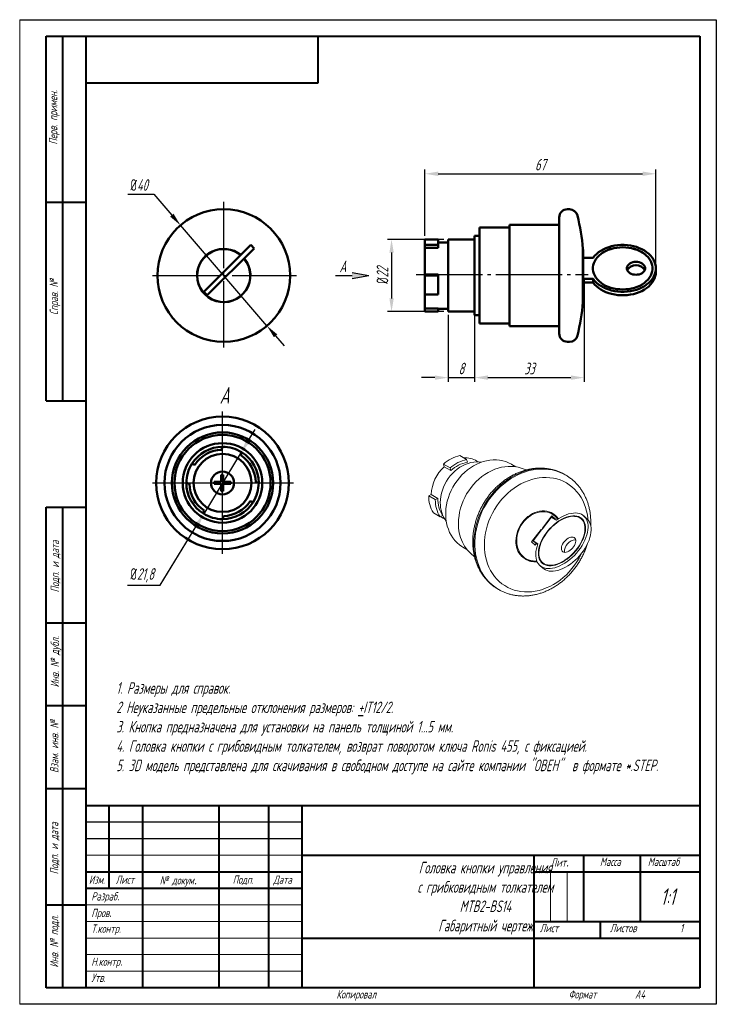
# Model space of a CAD drawing. Header units: millimetres. Extents: x 2381 to 2591, y 1129 to 1426.
import ezdxf

# ---------------------------------------------------------------- set-up
doc = ezdxf.new("R2010")
doc.units = ezdxf.units.MM
doc.linetypes.add('ГОСТ 2.303 5', pattern=[24, 20, -1.5, 1, -1.5])
for name, color, linetype, lineweight in [('main', 5, 'Continuous', 50), ('text', 7, 'Continuous', 25), ('Оси', 1, 'ГОСТ 2.303 5', 25), ('Основной', 5, 'Continuous', 50), ('РАЗМЕРЫ', 7, 'Continuous', 25), ('ФОРМАТ', 7, 'Continuous', 25), ('ФОРМАТ @ 1', 7, 'Continuous', 25)]:
    doc.layers.add(name, color=color, linetype=linetype, lineweight=lineweight)
doc.styles.add('GOST', font='Gost.shx', dxfattribs={"width": 0.8, "oblique": 15, "height": 3.5})
doc.dimstyles.new('ISO-25', dxfattribs={"dimtxt": 3.5, "dimasz": 4, "dimexe": 1.25, "dimexo": 1, "dimgap": 1, "dimtad": 1, "dimtoh": 1, "dimdec": 1, "dimtxsty": 'GOST', "dimcen": 0, "dimclrd": 256, "dimclrt": 7, "dimadec": 0, "dimazin": 2, "dimtfac": 1, "dimtdec": 1, "dimtmove": 0, "dimatfit": 1, "dimfxl": 0, "dimlwd": -1, "dimarcsym": 0})
doc.dimstyles.get("Standard").update_dxf_attribs({"dimtxt": 3.5, "dimasz": 4, "dimexe": 1.25, "dimexo": 1, "dimgap": 1, "dimtad": 1, "dimdec": 1, "dimrnd": 0.5, "dimtxsty": 'GOST', "dimcen": 0, "dimclrd": 256, "dimclre": 256, "dimclrt": 7, "dimadec": 0, "dimazin": 2, "dimtfac": 1, "dimtdec": 1, "dimtmove": 2, "dimatfit": 1, "dimfxl": 0, "dimtolj": 1, "dimtzin": 0, "dimlwd": -1, "dimlwe": -1, "dimarcsym": 0})

# ---------------------------------------------------------------- blocks, each defined once
blk = doc.blocks.new('*D231')
at = {"layer": 'Defpoints', "color": 0}
for p in [(2447.62, 1295.27), (2436.29, 1276.65)]:
    blk.add_point(p, dxfattribs=at)
at = {"layer": 'РАЗМЕРЫ'}
for p, q in [((2449.7, 1298.69), (2451.78, 1302.11)), ((2447.62, 1295.27), (2436.29, 1276.65)), ((2423.19, 1255.12), (2434.21, 1273.23)), ((2413.32, 1255.12), (2423.19, 1255.12))]:
    blk.add_line(p, q, dxfattribs=at)
for points in [[(2449.13, 1299.04), (2450.27, 1298.34), (2447.62, 1295.27)], [(2434.78, 1272.89), (2433.64, 1273.58), (2436.29, 1276.65)]]:
    blk.add_solid(points, dxfattribs=at)
at = {"layer": 'РАЗМЕРЫ', "color": 7, "insert": (2417.75, 1258.13), "char_height": 3.5, "attachment_point": 5, "style": 'GOST'}
blk.add_mtext('\\A1;{\\Q0;%%c}21,8', dxfattribs=at)
blk = doc.blocks.new('*D232')
at = {"layer": 'Defpoints', "color": 0}
for p in [(2429.28, 1363.73), (2455.35, 1333.4)]:
    blk.add_point(p, dxfattribs=at)
at = {"layer": 'РАЗМЕРЫ'}
for p, q in [((2413.43, 1373.12), (2421.2, 1373.12)), ((2421.2, 1373.12), (2426.67, 1366.76)), ((2455.35, 1333.4), (2429.28, 1363.73)), ((2457.96, 1330.36), (2460.57, 1327.33))]:
    blk.add_line(p, q, dxfattribs=at)
at = {"layer": 'РАЗМЕРЫ', "color": 0}
blk.add_arc((2442.31, 1348.56), 20, 127.1017, 132.8513, dxfattribs=at)
at = {"layer": 'РАЗМЕРЫ'}
for points in [[(2426.16, 1366.33), (2427.17, 1367.2), (2429.28, 1363.73)], [(2458.46, 1330.8), (2457.45, 1329.93), (2455.35, 1333.4)]]:
    blk.add_solid(points, dxfattribs=at)
at = {"layer": 'РАЗМЕРЫ', "color": 7, "insert": (2416.81, 1375.87), "char_height": 3.5, "attachment_point": 5, "style": 'GOST'}
blk.add_mtext('\\A1;{\\Q0;%%c}40', dxfattribs=at)
blk = doc.blocks.new('*D233')
at = {"layer": 'Defpoints', "color": 0}
for p in [(2509.66, 1359.46), (2492.91, 1337.66), (2509.66, 1337.66)]:
    blk.add_point(p, dxfattribs=at)
at = {"layer": 'РАЗМЕРЫ'}
for p, q in [((2508.66, 1359.46), (2491.66, 1359.46)), ((2492.91, 1355.46), (2492.91, 1341.66)), ((2508.66, 1337.66), (2491.66, 1337.66))]:
    blk.add_line(p, q, dxfattribs=at)
for points in [[(2493.58, 1355.46), (2492.25, 1355.46), (2492.91, 1359.46)], [(2492.25, 1341.66), (2493.58, 1341.66), (2492.91, 1337.66)]]:
    blk.add_solid(points, dxfattribs=at)
at = {"layer": 'РАЗМЕРЫ', "color": 7, "insert": (2490.16, 1348.56), "char_height": 3.5, "attachment_point": 5, "rotation": 90, "style": 'GOST'}
blk.add_mtext('\\A1;{\\Q0;%%C}22', dxfattribs=at)
blk = doc.blocks.new('*D234')
at = {"layer": 'Defpoints', "color": 0}
for p in [(2550.97, 1348.78), (2517.96, 1336.66), (2550.97, 1317.76)]:
    blk.add_point(p, dxfattribs=at)
at = {"layer": 'РАЗМЕРЫ'}
for p, q in [((2550.97, 1347.78), (2550.97, 1316.51)), ((2517.96, 1335.66), (2517.96, 1316.51)), ((2521.96, 1317.76), (2546.97, 1317.76))]:
    blk.add_line(p, q, dxfattribs=at)
for points in [[(2521.96, 1318.43), (2521.96, 1317.1), (2517.96, 1317.76)], [(2546.97, 1317.1), (2546.97, 1318.43), (2550.97, 1317.76)]]:
    blk.add_solid(points, dxfattribs=at)
at = {"layer": 'РАЗМЕРЫ', "color": 7, "insert": (2534.47, 1320.51), "char_height": 3.5, "attachment_point": 5, "style": 'GOST'}
blk.add_mtext('\\A1;33', dxfattribs=at)
blk = doc.blocks.new('*D235')
at = {"layer": 'Defpoints', "color": 0}
for p in [(2509.96, 1337.66), (2517.96, 1337.66), (2517.96, 1317.76)]:
    blk.add_point(p, dxfattribs=at)
at = {"layer": 'РАЗМЕРЫ'}
for p, q in [((2509.96, 1336.66), (2509.96, 1316.51)), ((2517.96, 1336.66), (2517.96, 1316.51)), ((2505.96, 1317.76), (2501.96, 1317.76)), ((2509.96, 1317.76), (2517.96, 1317.76)), ((2521.96, 1317.76), (2525.96, 1317.76))]:
    blk.add_line(p, q, dxfattribs=at)
for points in [[(2505.96, 1317.1), (2505.96, 1318.43), (2509.96, 1317.76)], [(2521.96, 1318.43), (2521.96, 1317.1), (2517.96, 1317.76)]]:
    blk.add_solid(points, dxfattribs=at)
at = {"layer": 'РАЗМЕРЫ', "color": 7, "insert": (2513.96, 1320.51), "char_height": 3.5, "attachment_point": 5, "style": 'GOST'}
blk.add_mtext('\\A1;8', dxfattribs=at)
blk = doc.blocks.new('*D236')
at = {"layer": 'Defpoints', "color": 0}
for p in [(2572.59, 1379.25), (2502.96, 1359.49), (2572.59, 1350.73)]:
    blk.add_point(p, dxfattribs=at)
at = {"layer": 'РАЗМЕРЫ'}
for p, q in [((2502.96, 1360.49), (2502.96, 1380.5)), ((2506.96, 1379.25), (2568.59, 1379.25)), ((2572.59, 1351.73), (2572.59, 1380.5))]:
    blk.add_line(p, q, dxfattribs=at)
for points in [[(2506.96, 1379.92), (2506.96, 1378.59), (2502.96, 1379.25)], [(2568.59, 1378.59), (2568.59, 1379.92), (2572.59, 1379.25)]]:
    blk.add_solid(points, dxfattribs=at)
at = {"layer": 'РАЗМЕРЫ', "color": 7, "insert": (2537.78, 1382), "char_height": 3.5, "attachment_point": 5, "style": 'GOST'}
blk.add_mtext('\\A1;67', dxfattribs=at)

msp = doc.modelspace()

# ---------------------------------------------------------------- hatches: boundary and pattern name
at = {"layer": 'РАЗМЕРЫ', "lineweight": 25, "ltscale": 5}
h = msp.add_hatch(color=256, dxfattribs=at)
h.dxf.hatch_style = 1
h.paths.add_polyline_path([(2486.02, 1348.56), (2481.02, 1347.68), (2481.02, 1349.44)])

# ---------------------------------------------------------------- linework, layer by layer
at = {"layer": 'main'}
for p, q in [((2441.95, 1296.89), (2441.69, 1295.98)), ((2447.46, 1294.33), (2447.72, 1295.24)), ((2433.61, 1291.5), (2432.7, 1291.76)), ((2441.59, 1286.29), (2439.45, 1286.29)), ((2439.45, 1286.29), (2439.45, 1285.69)), ((2442.19, 1288.49), (2441.59, 1288.49)), ((2441.59, 1288.49), (2441.59, 1286.29)), ((2442.19, 1286.29), (2442.19, 1288.49)), ((2444.45, 1286.29), (2442.19, 1286.29)), ((2444.45, 1285.69), (2444.45, 1286.29)), ((2452.85, 1285.99), (2451.95, 1286.25)), ((2431.05, 1285.99), (2431.96, 1285.73)), ((2439.45, 1285.69), (2441.59, 1285.69)), ((2441.59, 1285.69), (2441.59, 1283.49)), ((2441.59, 1283.49), (2442.19, 1283.49)), ((2442.19, 1283.49), (2442.19, 1285.69)), ((2442.19, 1285.69), (2444.45, 1285.69)), ((2450.3, 1280.48), (2451.2, 1280.22)), ((2436.44, 1277.64), (2436.19, 1276.74)), ((2441.95, 1275.09), (2442.21, 1275.99))]:
    msp.add_line(p, q, dxfattribs=at)
for radius in [20, 17.5, 15.25, 14.5, 12, 8.75, 3.45]:
    msp.add_circle((2441.95, 1285.99), radius, dxfattribs=at)
for radius, start, end in [(10.9, 90, 148.0486), (10, 91.4819, 146.5667), (10.9, 58.0486, 90), (10.9, 0, 58.0486), (10, 1.4819, 56.5667), (10.9, 148.0486, 180), (10.9, 180, 238.0486), (10, 181.4819, 236.5667), (10.9, 328.0486, 0), (10.9, 270, 328.0486), (10, 271.4819, 326.5667), (10.9, 238.0486, 270)]:
    msp.add_arc((2441.95, 1285.99), radius, start, end, dxfattribs=at)
at = {"layer": 'Оси'}
for p, q in [((2442.31, 1326.82), (2442.31, 1370.98)), ((2420.86, 1348.56), (2464.21, 1348.56)), ((2500.32, 1348.82), (2552.16, 1348.82)), ((2441.95, 1264.63), (2441.95, 1307.59)), ((2420.84, 1285.99), (2463.38, 1285.99))]:
    msp.add_line(p, q, dxfattribs=at)
at = {"layer": 'Основной'}
for p, q in [((2546.51, 1368.56), (2545.96, 1368.56)), ((2543.46, 1363.81), (2528.46, 1363.81)), ((2528.46, 1348.56), (2528.46, 1363.81)), ((2543.46, 1348.56), (2543.46, 1366.06)), ((2519.46, 1360.56), (2517.96, 1360.56)), ((2517.96, 1348.56), (2517.96, 1360.56)), ((2528.46, 1363.06), (2519.46, 1363.06)), ((2519.46, 1363.06), (2519.46, 1334.06)), ((2436.3, 1343.66), (2450.44, 1357.8)), ((2451.5, 1356.74), (2450.44, 1357.8)), ((2506.96, 1359.46), (2502.96, 1359.46)), ((2502.96, 1357.81), (2502.96, 1359.46)), ((2506.96, 1357.81), (2502.96, 1357.81)), ((2502.96, 1356.91), (2502.96, 1357.81)), ((2506.96, 1357.81), (2506.96, 1359.46)), ((2509.96, 1358.56), (2506.96, 1358.56)), ((2506.96, 1356.91), (2506.96, 1357.81)), ((2517.96, 1359.46), (2509.96, 1359.46)), ((2509.96, 1348.56), (2509.96, 1359.46)), ((2451.5, 1356.74), (2437.36, 1342.6)), ((2506.96, 1356.91), (2502.96, 1356.91)), ((2502.96, 1348.82), (2502.96, 1356.91)), ((2550.61, 1356.61), (2550.61, 1348.56)), ((2550.66, 1356.36), (2550.66, 1340.76)), ((2553.66, 1353.91), (2550.66, 1353.91)), ((2506.96, 1348.82), (2502.96, 1348.82)), ((2502.96, 1348.56), (2502.96, 1348.82)), ((2506.96, 1348.56), (2502.96, 1348.56)), ((2502.96, 1342.79), (2502.96, 1348.56)), ((2506.96, 1348.56), (2506.96, 1348.82)), ((2506.96, 1342.79), (2506.96, 1348.56)), ((2509.96, 1337.66), (2509.96, 1348.56)), ((2517.96, 1336.56), (2517.96, 1348.56)), ((2528.46, 1333.31), (2528.46, 1348.56)), ((2543.46, 1331.06), (2543.46, 1348.56)), ((2550.61, 1348.56), (2550.61, 1340.51)), ((2553.59, 1350.73), (2553.59, 1350.71)), ((2571.59, 1350.71), (2571.59, 1350.73)), ((2572.59, 1349.67), (2572.59, 1350.73)), ((2553.66, 1347.55), (2550.66, 1347.55)), ((2553.66, 1346.48), (2550.66, 1346.48)), ((2553.66, 1347.55), (2553.66, 1346.48)), ((2436.3, 1343.66), (2437.36, 1342.6)), ((2506.96, 1342.79), (2502.96, 1342.79)), ((2502.96, 1338.57), (2502.96, 1342.79)), ((2506.96, 1338.57), (2502.96, 1338.57)), ((2502.96, 1337.66), (2502.96, 1338.57)), ((2506.96, 1337.66), (2502.96, 1337.66)), ((2506.96, 1337.66), (2506.96, 1338.57)), ((2506.96, 1338.56), (2509.96, 1338.56)), ((2509.96, 1337.66), (2517.96, 1337.66)), ((2517.96, 1336.56), (2519.46, 1336.56)), ((2519.46, 1334.06), (2528.46, 1334.06)), ((2528.46, 1333.31), (2543.46, 1333.31)), ((2545.96, 1328.56), (2546.51, 1328.56))]:
    msp.add_line(p, q, dxfattribs=at)
at = {"layer": 'Основной', "lineweight": 20}
for p, q in [((2515.54, 1293.06), (2513.54, 1294.24)), ((2515.54, 1293.06), (2515.76, 1292.25)), ((2519.1, 1292.33), (2518.64, 1292.6)), ((2510.54, 1290.52), (2508.54, 1291.7)), ((2508.77, 1290.9), (2508.54, 1291.7)), ((2510.77, 1289.71), (2508.77, 1290.9)), ((2510.77, 1289.71), (2510.54, 1290.52)), ((2530.37, 1290.88), (2529.18, 1291.59)), ((2545.51, 1288.31), (2545.23, 1288.47)), ((2545.51, 1288.31), (2545.54, 1288.29)), ((2504.1, 1282.13), (2504.88, 1282.53)), ((2506.1, 1280.95), (2504.1, 1282.13)), ((2506.88, 1281.35), (2504.88, 1282.53)), ((2506.1, 1280.95), (2506.88, 1281.35)), ((2507.53, 1275.81), (2505.53, 1277)), ((2508.31, 1276.21), (2507.53, 1275.81)), ((2508.44, 1275.39), (2508.91, 1275.12)), ((2541.24, 1276.07), (2538.37, 1272.38)), ((2541.06, 1275.62), (2538.37, 1272.17)), ((2539.78, 1274.19), (2539.89, 1274.12)), ((2540.23, 1274.77), (2540.34, 1274.7)), ((2542.56, 1274.73), (2541.06, 1275.62)), ((2541.07, 1275.85), (2542.33, 1275.1)), ((2542.33, 1275.1), (2541.24, 1276.07)), ((2542.21, 1274.94), (2542.33, 1275.1)), ((2550.12, 1275.12), (2550.11, 1275.13)), ((2551.82, 1275.21), (2550.91, 1276.03)), ((2538.02, 1271.93), (2535.12, 1268.21)), ((2538.12, 1271.84), (2535.55, 1268.55)), ((2537.96, 1271.86), (2538.08, 1271.79)), ((2538.12, 1271.84), (2538.02, 1271.93)), ((2538.37, 1272.17), (2538.12, 1271.84)), ((2538.37, 1272.38), (2538.37, 1272.17)), ((2539.69, 1274.08), (2539.81, 1274.01)), ((2535.12, 1268.21), (2536.21, 1267.24)), ((2537.05, 1267.66), (2535.55, 1268.55)), ((2535.55, 1268.55), (2536.47, 1267.73)), ((2535.66, 1268.9), (2535.77, 1268.84)), ((2535.75, 1269.02), (2535.87, 1268.96)), ((2536.26, 1269.67), (2536.37, 1269.61)), ((2514.4, 1266.64), (2515.59, 1265.93)), ((2536.21, 1267.24), (2536.55, 1267.68)), ((2536.96, 1267.44), (2536.47, 1267.73)), ((2537.63, 1261.07), (2538.55, 1260.26)), ((2538.43, 1261.97), (2538.44, 1261.96)), ((2524.85, 1254.05), (2525.12, 1253.89)), ((2525.17, 1253.87), (2525.12, 1253.89))]:
    msp.add_line(p, q, dxfattribs=at)
at = {"layer": 'Основной', "flags": 128}
for points in [[(2553.66, 1347.55), (2554.13, 1346.96), (2554.68, 1346.4), (2555.3, 1345.89), (2555.99, 1345.42), (2556.73, 1345), (2557.53, 1344.63), (2558.38, 1344.32), (2559.26, 1344.06), (2560.18, 1343.87), (2561.11, 1343.73), (2562.06, 1343.67), (2563.02, 1343.66), (2563.97, 1343.72), (2564.91, 1343.85), (2565.82, 1344.04), (2566.71, 1344.28), (2567.56, 1344.59), (2568.37, 1344.95), (2569.12, 1345.37), (2569.81, 1345.83), (2570.44, 1346.34), (2571, 1346.89), (2571.47, 1347.48), (2571.87, 1348.09), (2572.19, 1348.73), (2572.41, 1349.38), (2572.55, 1350.05), (2572.59, 1350.73), (2572.55, 1351.4), (2572.41, 1352.07), (2572.19, 1352.73), (2571.87, 1353.36), (2571.47, 1353.98), (2571, 1354.56), (2570.44, 1355.11), (2569.81, 1355.62), (2569.12, 1356.08), (2568.37, 1356.5), (2567.56, 1356.86), (2566.71, 1357.17), (2565.82, 1357.42), (2564.91, 1357.61), (2563.97, 1357.73), (2563.02, 1357.79), (2562.06, 1357.79), (2561.11, 1357.72), (2560.18, 1357.59), (2559.26, 1357.39), (2558.38, 1357.14), (2557.53, 1356.83), (2556.73, 1356.46), (2555.99, 1356.03), (2555.3, 1355.56), (2554.68, 1355.05), (2554.13, 1354.5), (2553.66, 1353.91)], [(2571.59, 1350.71), (2571.58, 1351.04), (2571.49, 1351.68), (2571.31, 1352.31), (2571.03, 1352.92), (2570.67, 1353.52), (2570.23, 1354.08), (2569.71, 1354.61), (2569.12, 1355.1), (2568.46, 1355.54), (2567.73, 1355.94), (2566.96, 1356.28), (2566.14, 1356.56), (2565.29, 1356.79), (2564.41, 1356.95), (2563.5, 1357.04), (2562.59, 1357.08), (2561.68, 1357.04), (2560.78, 1356.95), (2559.9, 1356.79), (2559.04, 1356.56), (2558.23, 1356.28), (2557.45, 1355.94), (2556.73, 1355.54), (2556.07, 1355.1), (2555.48, 1354.61), (2554.96, 1354.08), (2554.51, 1353.52), (2554.15, 1352.92), (2553.88, 1352.31), (2553.7, 1351.68), (2553.61, 1351.04), (2553.59, 1350.71)], [(2562.59, 1344.36), (2563.5, 1344.4), (2564.41, 1344.49), (2565.29, 1344.66), (2566.14, 1344.88), (2566.96, 1345.16), (2567.73, 1345.5), (2568.46, 1345.9), (2569.12, 1346.34), (2569.71, 1346.83), (2570.23, 1347.36), (2570.67, 1347.92), (2571.03, 1348.52), (2571.31, 1349.13), (2571.49, 1349.76), (2571.58, 1350.4), (2571.58, 1351.05), (2571.49, 1351.69), (2571.31, 1352.32), (2571.03, 1352.94), (2570.67, 1353.53), (2570.23, 1354.09), (2569.71, 1354.62), (2569.12, 1355.11), (2568.46, 1355.56), (2567.73, 1355.95), (2566.96, 1356.29), (2566.14, 1356.58), (2565.29, 1356.8), (2564.41, 1356.96), (2563.5, 1357.06), (2562.59, 1357.09), (2561.68, 1357.06), (2560.78, 1356.96), (2559.9, 1356.8), (2559.04, 1356.58), (2558.23, 1356.29), (2557.45, 1355.95), (2556.73, 1355.56), (2556.07, 1355.11), (2555.48, 1354.62), (2554.96, 1354.09), (2554.51, 1353.53), (2554.15, 1352.94), (2553.88, 1352.32), (2553.7, 1351.69), (2553.61, 1351.05), (2553.61, 1350.4), (2553.7, 1349.76), (2553.88, 1349.13), (2554.15, 1348.52), (2554.51, 1347.92), (2554.96, 1347.36), (2555.48, 1346.83), (2556.07, 1346.34), (2556.73, 1345.9), (2557.45, 1345.5), (2558.23, 1345.16), (2559.04, 1344.88), (2559.9, 1344.66), (2560.78, 1344.49), (2561.68, 1344.4), (2562.59, 1344.36)], [(2566.59, 1348.78), (2567.1, 1348.82), (2567.59, 1348.91), (2568.04, 1349.07), (2568.45, 1349.29), (2568.79, 1349.56), (2569.06, 1349.86), (2569.24, 1350.19), (2569.33, 1350.55), (2569.33, 1350.91), (2569.24, 1351.26), (2569.06, 1351.59), (2568.79, 1351.9), (2568.45, 1352.16), (2568.04, 1352.38), (2567.59, 1352.54), (2567.1, 1352.64), (2566.59, 1352.67), (2566.09, 1352.64), (2565.6, 1352.54), (2565.15, 1352.38), (2564.74, 1352.16), (2564.4, 1351.9), (2564.13, 1351.59), (2563.95, 1351.26), (2563.86, 1350.91), (2563.86, 1350.55), (2563.95, 1350.19), (2564.13, 1349.86), (2564.4, 1349.56), (2564.74, 1349.29), (2565.15, 1349.07), (2565.6, 1348.91), (2566.09, 1348.82), (2566.59, 1348.78)], [(2572.59, 1349.67), (2572.55, 1348.99), (2572.41, 1348.32), (2572.19, 1347.67), (2571.87, 1347.03), (2571.47, 1346.42), (2571, 1345.83), (2570.44, 1345.28), (2569.81, 1344.77), (2569.12, 1344.31), (2568.37, 1343.89), (2567.56, 1343.53), (2566.71, 1343.22), (2565.82, 1342.97), (2564.91, 1342.79), (2563.97, 1342.66), (2563.02, 1342.6), (2562.06, 1342.61), (2561.11, 1342.67), (2560.18, 1342.81), (2559.26, 1343), (2558.38, 1343.25), (2557.53, 1343.57), (2556.73, 1343.94), (2555.99, 1344.36), (2555.3, 1344.83), (2554.68, 1345.34), (2554.13, 1345.9), (2553.66, 1346.48)]]:
    msp.add_lwpolyline(points, dxfattribs=at)
at = {"layer": 'Основной', "lineweight": 20, "flags": 128}
for points in [[(2507.6, 1280.06), (2507.64, 1281), (2507.76, 1281.95), (2507.95, 1282.89), (2508.22, 1283.83), (2508.56, 1284.75), (2508.97, 1285.65), (2509.45, 1286.52), (2510, 1287.35), (2510.6, 1288.14), (2511.25, 1288.87), (2511.95, 1289.55), (2512.7, 1290.16), (2513.48, 1290.71), (2514.29, 1291.18), (2515.12, 1291.57), (2515.97, 1291.89), (2516.82, 1292.12), (2517.68, 1292.27), (2518.54, 1292.33), (2519.38, 1292.31), (2519.98, 1292.24)], [(2529.18, 1291.59), (2529.05, 1291.66), (2528.21, 1292.09), (2527.33, 1292.43), (2526.42, 1292.69), (2525.48, 1292.86), (2524.51, 1292.95), (2523.53, 1292.95), (2522.54, 1292.86), (2521.54, 1292.68), (2520.54, 1292.42), (2519.55, 1292.08), (2518.58, 1291.65), (2517.63, 1291.14), (2516.7, 1290.56), (2515.8, 1289.91), (2514.94, 1289.18), (2514.13, 1288.39), (2513.36, 1287.55), (2512.65, 1286.65), (2511.99, 1285.7), (2511.4, 1284.71), (2510.87, 1283.69), (2510.41, 1282.64), (2510.03, 1281.56), (2509.72, 1280.47), (2509.48, 1279.37), (2509.32, 1278.27), (2509.24, 1277.17), (2509.24, 1276.09), (2509.32, 1275.03), (2509.48, 1273.99), (2509.72, 1272.98), (2510.03, 1272.02), (2510.41, 1271.09), (2510.87, 1270.22), (2511.4, 1269.41), (2511.99, 1268.65), (2512.65, 1267.96), (2513.36, 1267.35), (2514.13, 1266.8), (2514.4, 1266.64)], [(2513.08, 1273.84), (2513.12, 1274.96), (2513.24, 1276.08), (2513.44, 1277.21), (2513.71, 1278.34), (2514.06, 1279.45), (2514.49, 1280.55), (2514.98, 1281.62), (2515.55, 1282.66), (2516.17, 1283.66), (2516.86, 1284.62), (2517.61, 1285.53), (2518.4, 1286.38), (2519.25, 1287.18), (2520.13, 1287.91), (2521.06, 1288.57), (2522.01, 1289.16), (2523, 1289.67), (2524, 1290.1), (2525.01, 1290.46), (2526.03, 1290.72), (2527.06, 1290.9), (2528.08, 1291), (2529.09, 1291), (2530.08, 1290.92), (2531.05, 1290.75), (2531.99, 1290.5), (2532.89, 1290.16), (2533.45, 1289.9)], [(2545.23, 1288.47), (2544.69, 1288.77), (2543.7, 1289.25), (2542.67, 1289.64), (2541.6, 1289.95), (2540.5, 1290.17), (2539.38, 1290.31), (2538.24, 1290.36), (2537.08, 1290.33), (2535.92, 1290.2), (2534.75, 1290), (2533.58, 1289.7), (2532.42, 1289.32), (2531.27, 1288.86), (2530.13, 1288.32), (2529.02, 1287.7), (2527.94, 1287), (2526.89, 1286.24), (2525.88, 1285.4), (2524.91, 1284.5), (2523.98, 1283.54), (2523.11, 1282.53), (2522.29, 1281.46), (2521.52, 1280.35), (2520.82, 1279.19), (2520.19, 1278), (2519.62, 1276.78), (2519.12, 1275.53), (2518.7, 1274.26), (2518.35, 1272.98), (2518.07, 1271.69), (2517.88, 1270.4), (2517.76, 1269.12), (2517.72, 1267.84)], [(2525.12, 1253.89), (2524.71, 1254.14), (2523.81, 1254.78), (2522.96, 1255.48), (2522.17, 1256.26), (2521.44, 1257.11), (2520.77, 1258.02), (2520.17, 1258.99), (2519.64, 1260.01), (2519.18, 1261.09), (2518.79, 1262.21), (2518.48, 1263.37), (2518.24, 1264.57), (2518.08, 1265.79), (2518, 1267.05), (2518, 1268.32), (2518.08, 1269.6), (2518.24, 1270.89), (2518.48, 1272.18), (2518.79, 1273.46), (2519.18, 1274.74), (2519.64, 1275.99), (2520.17, 1277.23), (2520.77, 1278.44), (2521.44, 1279.61), (2522.17, 1280.75), (2522.96, 1281.84), (2523.81, 1282.88), (2524.71, 1283.87), (2525.66, 1284.8), (2526.65, 1285.66), (2527.69, 1286.47), (2528.75, 1287.2), (2529.85, 1287.85), (2530.97, 1288.44), (2532.12, 1288.94), (2533.27, 1289.36), (2534.44, 1289.7), (2535.61, 1289.95), (2536.78, 1290.11), (2537.94, 1290.19), (2539.09, 1290.19), (2540.22, 1290.09), (2541.33, 1289.91), (2542.41, 1289.64), (2543.46, 1289.29), (2544.48, 1288.86), (2545.45, 1288.34), (2545.51, 1288.31)], [(2552.13, 1274.91), (2552.1, 1275.25), (2551.94, 1276.4), (2551.71, 1277.53), (2551.4, 1278.62), (2551.02, 1279.67), (2550.57, 1280.67), (2550.04, 1281.63), (2549.45, 1282.52), (2548.8, 1283.36), (2548.08, 1284.13), (2547.3, 1284.83), (2546.48, 1285.46), (2545.6, 1286.02), (2544.68, 1286.49), (2543.71, 1286.89), (2542.71, 1287.2), (2541.68, 1287.44), (2540.63, 1287.58), (2539.55, 1287.64), (2538.46, 1287.62), (2537.36, 1287.5), (2536.25, 1287.31), (2535.15, 1287.03), (2534.05, 1286.66), (2532.97, 1286.22), (2531.9, 1285.69), (2530.86, 1285.09), (2529.85, 1284.42), (2528.86, 1283.67), (2527.92, 1282.86), (2527.02, 1281.99), (2526.17, 1281.06), (2525.36, 1280.08), (2524.62, 1279.05), (2523.93, 1277.97), (2523.31, 1276.86), (2522.75, 1275.71), (2522.26, 1274.54), (2521.84, 1273.35), (2521.5, 1272.14), (2521.23, 1270.93), (2521.03, 1269.71), (2520.92, 1268.49), (2520.88, 1267.29)], [(2543.2, 1275.18), (2543.17, 1275.21), (2542.73, 1275.77), (2542.23, 1276.26), (2541.67, 1276.68), (2541.06, 1277.03), (2540.41, 1277.29), (2539.73, 1277.47), (2539.02, 1277.56), (2538.29, 1277.56), (2537.55, 1277.48), (2536.81, 1277.31), (2536.07, 1277.06), (2535.35, 1276.73), (2534.65, 1276.32), (2533.99, 1275.83), (2533.36, 1275.28), (2532.77, 1274.67), (2532.24, 1274), (2531.77, 1273.29), (2531.36, 1272.54), (2531.02, 1271.76), (2530.75, 1270.95), (2530.55, 1270.14), (2530.43, 1269.32), (2530.39, 1268.51)], [(2543.01, 1275.05), (2542.77, 1275.37), (2542.29, 1275.88), (2541.76, 1276.32), (2541.18, 1276.68), (2540.55, 1276.97), (2539.89, 1277.17), (2539.2, 1277.29), (2538.48, 1277.32), (2537.76, 1277.26), (2537.02, 1277.12), (2536.3, 1276.89), (2535.58, 1276.58), (2534.89, 1276.18), (2534.23, 1275.72), (2533.6, 1275.19), (2533.02, 1274.59), (2532.49, 1273.94), (2532.01, 1273.24), (2531.6, 1272.51), (2531.26, 1271.74), (2530.99, 1270.95), (2530.79, 1270.14), (2530.67, 1269.34), (2530.63, 1268.54), (2530.67, 1267.75), (2530.79, 1266.99), (2530.99, 1266.27), (2531.26, 1265.58), (2531.6, 1264.95), (2532.01, 1264.37), (2532.49, 1263.86), (2533.02, 1263.42), (2533.6, 1263.05), (2534.23, 1262.77), (2534.89, 1262.57), (2535.58, 1262.45), (2536.3, 1262.42), (2536.69, 1262.44)], [(2508.44, 1275.39), (2507.97, 1275.7), (2507.71, 1275.9)], [(2537.05, 1267.66), (2536.77, 1266.87), (2536.57, 1266.09), (2536.43, 1265.34), (2536.37, 1264.61), (2536.38, 1263.92), (2536.46, 1263.28), (2536.61, 1262.68), (2536.83, 1262.13), (2537.12, 1261.65), (2537.47, 1261.22), (2537.89, 1260.86), (2538.36, 1260.58), (2538.89, 1260.36), (2539.47, 1260.22), (2540.09, 1260.16), (2540.75, 1260.17), (2541.44, 1260.26), (2542.16, 1260.43), (2542.89, 1260.67), (2543.64, 1260.98), (2544.39, 1261.36), (2545.15, 1261.8), (2545.89, 1262.31), (2546.62, 1262.87), (2547.33, 1263.49), (2548.01, 1264.15), (2548.66, 1264.85), (2549.27, 1265.59), (2549.83, 1266.35), (2550.34, 1267.13), (2550.8, 1267.93), (2551.19, 1268.73), (2551.52, 1269.53), (2551.79, 1270.32), (2551.99, 1271.09), (2552.12, 1271.85), (2552.17, 1272.57), (2552.15, 1273.25), (2552.07, 1273.89), (2551.91, 1274.49), (2551.68, 1275.03), (2551.38, 1275.51), (2551.02, 1275.92), (2550.6, 1276.27), (2550.12, 1276.55), (2549.58, 1276.76), (2549, 1276.89), (2548.38, 1276.94), (2547.71, 1276.92), (2547.02, 1276.82), (2546.3, 1276.65), (2545.56, 1276.4), (2544.81, 1276.08), (2544.06, 1275.7), (2543.3, 1275.24), (2542.56, 1274.73)], [(2538.76, 1261.48), (2539.24, 1261.25), (2539.78, 1261.09), (2540.36, 1261.01), (2540.98, 1261), (2541.63, 1261.08), (2542.32, 1261.23), (2543.02, 1261.45), (2543.73, 1261.75), (2544.45, 1262.12), (2545.17, 1262.55), (2545.88, 1263.04), (2546.57, 1263.6), (2547.24, 1264.2), (2547.88, 1264.84), (2548.48, 1265.53), (2549.04, 1266.25), (2549.55, 1266.99), (2550.01, 1267.74), (2550.4, 1268.5), (2550.74, 1269.27), (2551, 1270.03), (2551.2, 1270.77), (2551.33, 1271.49), (2551.38, 1272.18), (2551.36, 1272.83), (2551.27, 1273.44), (2551.11, 1273.99), (2550.87, 1274.5), (2550.57, 1274.94), (2550.21, 1275.31), (2549.78, 1275.62), (2549.3, 1275.85), (2548.76, 1276.01), (2548.18, 1276.09), (2547.56, 1276.1), (2546.9, 1276.02), (2546.22, 1275.87), (2545.52, 1275.65), (2544.8, 1275.35), (2544.08, 1274.98), (2543.36, 1274.55), (2542.66, 1274.06), (2541.96, 1273.5), (2541.29, 1272.9), (2540.65, 1272.26), (2540.05, 1271.57), (2539.49, 1270.85), (2538.99, 1270.11), (2538.53, 1269.36), (2538.13, 1268.59), (2537.8, 1267.83), (2537.53, 1267.07), (2537.34, 1266.33), (2537.21, 1265.61), (2537.16, 1264.92), (2537.17, 1264.27), (2537.27, 1263.66), (2537.43, 1263.11), (2537.66, 1262.6), (2537.96, 1262.16), (2538.33, 1261.79), (2538.76, 1261.48)], [(2550.25, 1275.27), (2550.22, 1275.3), (2549.79, 1275.61), (2549.31, 1275.84), (2548.77, 1276), (2548.19, 1276.08), (2547.57, 1276.09), (2546.92, 1276.01), (2546.23, 1275.86), (2545.53, 1275.64), (2544.82, 1275.34), (2544.1, 1274.97), (2543.38, 1274.54), (2542.67, 1274.05), (2541.97, 1273.49), (2541.31, 1272.89), (2540.67, 1272.24), (2540.07, 1271.56), (2539.51, 1270.84), (2539, 1270.1), (2538.54, 1269.35), (2538.15, 1268.58), (2537.81, 1267.82), (2537.55, 1267.06), (2537.35, 1266.32), (2537.22, 1265.6), (2537.17, 1264.91), (2537.19, 1264.26), (2537.28, 1263.65), (2537.44, 1263.09), (2537.67, 1262.59), (2537.98, 1262.15), (2538.31, 1261.81)], [(2538.88, 1261.64), (2539.35, 1261.41), (2539.88, 1261.26), (2540.44, 1261.18), (2541.05, 1261.17), (2541.69, 1261.24), (2542.36, 1261.39), (2543.05, 1261.61), (2543.74, 1261.9), (2544.45, 1262.26), (2545.15, 1262.68), (2545.85, 1263.17), (2546.52, 1263.71), (2547.18, 1264.29), (2547.8, 1264.93), (2548.39, 1265.6), (2548.94, 1266.3), (2549.43, 1267.02), (2549.88, 1267.76), (2550.27, 1268.51), (2550.59, 1269.25), (2550.85, 1269.99), (2551.05, 1270.72), (2551.17, 1271.42), (2551.22, 1272.1), (2551.2, 1272.73), (2551.12, 1273.33), (2550.96, 1273.87), (2550.73, 1274.36), (2550.43, 1274.8), (2550.07, 1275.16), (2549.66, 1275.46), (2549.18, 1275.69), (2548.66, 1275.84), (2548.09, 1275.92), (2547.49, 1275.93), (2546.84, 1275.86), (2546.18, 1275.71), (2545.49, 1275.49), (2544.79, 1275.2), (2544.09, 1274.84), (2543.38, 1274.42), (2542.69, 1273.93), (2542.01, 1273.39), (2541.36, 1272.81), (2540.73, 1272.17), (2540.15, 1271.5), (2539.6, 1270.8), (2539.1, 1270.08), (2538.66, 1269.34), (2538.27, 1268.59), (2537.94, 1267.85), (2537.68, 1267.11), (2537.49, 1266.38), (2537.37, 1265.68), (2537.31, 1265), (2537.33, 1264.37), (2537.42, 1263.77), (2537.58, 1263.23), (2537.81, 1262.74), (2538.1, 1262.3), (2538.46, 1261.94), (2538.88, 1261.64)], [(2551.82, 1275.21), (2551.94, 1275.11), (2552.3, 1274.69), (2552.6, 1274.21), (2552.83, 1273.67), (2552.99, 1273.08), (2553.07, 1272.44), (2553.09, 1271.75), (2553.03, 1271.03), (2552.91, 1270.28), (2552.71, 1269.51), (2552.44, 1268.71), (2552.11, 1267.91), (2551.71, 1267.11), (2551.26, 1266.32), (2550.75, 1265.54), (2550.19, 1264.77), (2549.58, 1264.04), (2548.93, 1263.33), (2548.25, 1262.67), (2547.54, 1262.06), (2546.81, 1261.49), (2546.07, 1260.99), (2545.31, 1260.54), (2544.56, 1260.16), (2543.81, 1259.85), (2543.07, 1259.61), (2542.36, 1259.45), (2541.67, 1259.36), (2541.01, 1259.34), (2540.39, 1259.41), (2539.81, 1259.55), (2539.28, 1259.76), (2538.81, 1260.05), (2538.55, 1260.26)], [(2538.89, 1261.63), (2539.36, 1261.4), (2539.89, 1261.24), (2540.46, 1261.16), (2541.06, 1261.16), (2541.7, 1261.23), (2542.37, 1261.38), (2543.06, 1261.6), (2543.76, 1261.89), (2544.46, 1262.25), (2545.16, 1262.67), (2545.86, 1263.16), (2546.53, 1263.69), (2547.19, 1264.28), (2547.81, 1264.92), (2548.4, 1265.59), (2548.95, 1266.29), (2549.45, 1267.01), (2549.89, 1267.75), (2550.28, 1268.5), (2550.6, 1269.24), (2550.86, 1269.98), (2551.06, 1270.71), (2551.18, 1271.41), (2551.24, 1272.09), (2551.22, 1272.72), (2551.13, 1273.32), (2550.97, 1273.86), (2550.74, 1274.35), (2550.44, 1274.78), (2550.12, 1275.12)], [(2544.58, 1265.21), (2544.87, 1265.09), (2545.19, 1265.06), (2545.56, 1265.1), (2545.95, 1265.22), (2546.35, 1265.41), (2546.75, 1265.67), (2547.13, 1265.99), (2547.48, 1266.35), (2547.79, 1266.75), (2548.05, 1267.17), (2548.25, 1267.6), (2548.38, 1268.02), (2548.44, 1268.41), (2548.42, 1268.77), (2548.34, 1269.08), (2548.18, 1269.34), (2547.95, 1269.52), (2547.67, 1269.64), (2547.34, 1269.67), (2546.98, 1269.63), (2546.59, 1269.51), (2546.19, 1269.32), (2545.79, 1269.06), (2545.41, 1268.74), (2545.05, 1268.38), (2544.74, 1267.98), (2544.48, 1267.56), (2544.29, 1267.13), (2544.16, 1266.71), (2544.1, 1266.32), (2544.11, 1265.96), (2544.2, 1265.65), (2544.36, 1265.39), (2544.58, 1265.21)], [(2520.88, 1267.29), (2520.92, 1266.1), (2521.03, 1264.93), (2521.23, 1263.79), (2521.5, 1262.68), (2521.84, 1261.61), (2522.26, 1260.58), (2522.75, 1259.6), (2523.31, 1258.68), (2523.93, 1257.81), (2524.62, 1257.01), (2525.36, 1256.27), (2526.17, 1255.6), (2527.02, 1255.01), (2527.92, 1254.49), (2528.86, 1254.05), (2529.85, 1253.7), (2530.86, 1253.43), (2531.9, 1253.24), (2532.97, 1253.13), (2534.05, 1253.12), (2535.15, 1253.19), (2536.25, 1253.34), (2537.36, 1253.58), (2538.46, 1253.9), (2539.55, 1254.31), (2540.63, 1254.79), (2541.68, 1255.36), (2542.71, 1255.99), (2543.71, 1256.7), (2544.68, 1257.48), (2545.6, 1258.32), (2546.48, 1259.22), (2547.3, 1260.18), (2548.08, 1261.19), (2548.8, 1262.24), (2549.45, 1263.34), (2550.04, 1264.47), (2550.19, 1264.78)], [(2538.44, 1261.96), (2538.47, 1261.93), (2538.89, 1261.63)]]:
    msp.add_lwpolyline(points, dxfattribs=at)
at = {"layer": 'Основной'}
msp.add_circle((2442.31, 1348.56), 20, dxfattribs=at)
for centre, radius, start, end in [((2545.96, 1366.06), 2.5, 90, 180), ((2546.51, 1366.06), 2.5, 13.3322, 90), ((2475.97, 1349.34), 75, 5.5613, 13.3322), ((2442.31, 1348.56), 8.05, 50.5932, 180), ((2442.31, 1348.56), 8, 50.6282, 180), ((2550.46, 1356.36), 0.2, 0, 40.9478), ((2442.31, 1348.56), 8.05, 180, 39.9013), ((2442.31, 1348.56), 8, 180, 39.8694), ((2566.59, 1348.6), 3.09, 31.1409, 148.8591), ((2475.97, 1347.78), 75, 346.6678, 354.4387), ((2550.46, 1340.76), 0.2, 319.0522, 0), ((2545.96, 1331.06), 2.5, 180, 270), ((2546.51, 1331.06), 2.5, 270, 346.6678)]:
    msp.add_arc(centre, radius, start, end, dxfattribs=at)
at = {"layer": 'Основной', "lineweight": 20}
for centre, radius, start, end in [((2515.8, 1283.61), 10.87, 102.0014, 131.8692), ((2517.8, 1282.42), 10.87, 102.0014, 131.8692), ((2517.6, 1282.45), 9.97, 100.6104, 133.2602), ((2515.12, 1286.59), 6.97, 59.7195, 93.3109), ((2516.79, 1282.09), 11.91, 132.3107, 177.8628), ((2513.51, 1281.99), 9.41, 179.0983, 212.0102), ((2515.51, 1280.8), 9.41, 179.0983, 212.0102), ((2515.51, 1280.98), 8.64, 177.5715, 213.537), ((2516.89, 1279.9), 9.29, 179.0028, 216.3733), ((2538.58, 1272.12), 5.45, 33.5025, 92.4502), ((2538.56, 1272.12), 5.52, 33.3977, 58.6662), ((2525.08, 1273.34), 12, 177.6436, 233.3436), ((2536.24, 1268.07), 5.86, 175.6847, 275.3171), ((2548.65, 1265.25), 3.61, 93.7618, 183.0538), ((2533.3, 1267.16), 15.6, 177.4945, 237.177), ((2536.04, 1267.81), 5.52, 206.6138, 277.2858), ((2536.04, 1267.9), 5.67, 240.2824, 277.3296)]:
    msp.add_arc(centre, radius, start, end, dxfattribs=at)
for points, knots in [([(2545.22, 1288.46), (2545.05, 1288.57), (2544.57, 1288.85), (2543.75, 1289.25), (2542.75, 1289.65), (2541.72, 1289.97), (2540.67, 1290.21), (2539.6, 1290.38), (2538.5, 1290.47), (2537.39, 1290.49), (2536.27, 1290.42), (2535.15, 1290.28), (2534.02, 1290.06), (2532.9, 1289.76), (2531.79, 1289.39), (2530.69, 1288.94), (2529.6, 1288.42), (2528.54, 1287.83), (2527.51, 1287.17), (2526.5, 1286.45), (2525.53, 1285.67), (2524.6, 1284.82), (2523.71, 1283.92), (2522.87, 1282.97), (2522.08, 1281.97), (2521.34, 1280.93), (2520.65, 1279.85), (2520.03, 1278.73), (2519.46, 1277.58), (2518.96, 1276.41), (2518.53, 1275.21), (2518.16, 1274), (2517.86, 1272.78), (2517.63, 1271.55), (2517.47, 1270.32), (2517.4, 1269.22), (2517.39, 1268.54), (2517.38, 1268.27)], [0, 0, 0, 0, 0.01614, 0.04469, 0.073239, 0.101807, 0.130412, 0.15907, 0.187794, 0.216592, 0.245471, 0.274431, 0.303471, 0.332587, 0.361772, 0.391018, 0.420316, 0.449658, 0.479036, 0.508442, 0.537871, 0.567317, 0.596776, 0.626244, 0.655721, 0.685204, 0.714693, 0.744187, 0.773686, 0.803189, 0.832697, 0.862208, 0.891721, 0.921233, 0.950741, 0.980242, 1, 1, 1, 1]), ([(2552.97, 1274.09), (2552.97, 1274.31), (2552.96, 1274.94), (2552.89, 1275.97), (2552.75, 1277.15), (2552.52, 1278.31), (2552.23, 1279.44), (2551.87, 1280.54), (2551.43, 1281.59), (2550.94, 1282.6), (2550.37, 1283.57), (2549.75, 1284.48), (2549.06, 1285.34), (2548.32, 1286.13), (2547.53, 1286.87), (2546.69, 1287.53), (2546.02, 1288), (2545.63, 1288.23), (2545.54, 1288.28)], [0, 0, 0, 0, 0.037664, 0.105963, 0.174231, 0.242405, 0.310461, 0.378377, 0.446128, 0.513697, 0.581068, 0.648233, 0.715193, 0.781957, 0.848545, 0.914984, 0.98131, 1, 1, 1, 1]), ([(2552.94, 1273.1), (2552.95, 1273.16), (2552.97, 1273.49), (2552.97, 1273.82), (2552.97, 1274.09)], [0, 0, 0, 0, 0.175299, 1, 1, 1, 1]), ([(2517.38, 1268.27), (2517.39, 1268.05), (2517.39, 1267.42), (2517.46, 1266.39), (2517.61, 1265.21), (2517.83, 1264.05), (2518.12, 1262.92), (2518.49, 1261.82), (2518.92, 1260.77), (2519.42, 1259.76), (2519.98, 1258.79), (2520.61, 1257.88), (2521.29, 1257.02), (2522.03, 1256.23), (2522.82, 1255.49), (2523.66, 1254.83), (2524.35, 1254.35), (2524.76, 1254.11), (2524.87, 1254.05)], [0, 0, 0, 0, 0.037533, 0.105594, 0.173624, 0.241561, 0.309381, 0.37706, 0.444576, 0.51191, 0.579046, 0.645978, 0.712705, 0.779237, 0.845593, 0.911801, 0.977896, 1, 1, 1, 1]), ([(2525.17, 1253.87), (2525.33, 1253.78), (2525.8, 1253.5), (2526.61, 1253.11), (2527.6, 1252.72), (2528.63, 1252.39), (2529.68, 1252.15), (2530.76, 1251.98), (2531.85, 1251.89), (2532.96, 1251.88), (2534.08, 1251.94), (2535.21, 1252.08), (2536.33, 1252.3), (2537.45, 1252.6), (2538.57, 1252.97), (2539.67, 1253.42), (2540.75, 1253.94), (2541.81, 1254.53), (2542.85, 1255.19), (2543.85, 1255.91), (2544.82, 1256.7), (2545.75, 1257.54), (2546.64, 1258.44), (2547.48, 1259.39), (2548.28, 1260.39), (2549.02, 1261.43), (2549.7, 1262.51), (2550.32, 1263.63), (2550.89, 1264.78), (2551.39, 1265.95), (2551.75, 1266.92), (2551.92, 1267.5), (2551.98, 1267.68)], [0, 0, 0, 0, 0.017586, 0.0514, 0.085213, 0.119049, 0.152929, 0.186872, 0.220893, 0.255002, 0.289206, 0.323507, 0.357902, 0.392387, 0.426954, 0.461593, 0.496294, 0.531047, 0.565842, 0.600671, 0.635527, 0.670402, 0.705294, 0.740197, 0.775109, 0.810029, 0.844956, 0.879888, 0.914827, 0.949771, 0.98472, 1, 1, 1, 1])]:
    msp.add_open_spline(points, degree=3, knots=knots, dxfattribs=at)
at = {"layer": 'РАЗМЕРЫ', "lineweight": 25, "ltscale": 5}
for p, q in [((2476.02, 1348.56), (2481.02, 1348.56)), ((2481.02, 1349.44), (2486.02, 1348.56)), ((2481.02, 1347.68), (2486.02, 1348.56))]:
    msp.add_line(p, q, dxfattribs=at)
at = {"layer": 'ФОРМАТ', "lineweight": 0}
msp.add_line((2380.81, 1425.73), (2380.81, 1128.73), dxfattribs=at)
at = {"layer": 'ФОРМАТ', "ltscale": 5}
msp.add_line((2380.81, 1425.73), (2590.81, 1425.73), dxfattribs=at)
at = {"layer": 'ФОРМАТ', "linetype": 'ByBlock', "ltscale": 5}
for p, q in [((2590.81, 1425.73), (2590.81, 1128.73)), ((2590.81, 1128.73), (2380.81, 1128.73))]:
    msp.add_line(p, q, dxfattribs=at)
at = {"layer": 'ФОРМАТ', "lineweight": 40}
for p, q in [((2388.81, 1310.73), (2388.81, 1420.73)), ((2388.81, 1310.73), (2388.81, 1420.73)), ((2393.81, 1310.73), (2393.81, 1420.73)), ((2393.81, 1310.73), (2393.81, 1420.73)), ((2470.81, 1406.73), (2470.81, 1420.73)), ((2400.81, 1406.73), (2470.81, 1406.73)), ((2388.81, 1370.73), (2400.81, 1370.73)), ((2388.81, 1310.73), (2400.81, 1310.73)), ((2388.81, 1133.73), (2388.81, 1278.73)), ((2388.81, 1278.73), (2400.81, 1278.73)), ((2393.81, 1133.73), (2393.81, 1278.73)), ((2400.81, 1243.73), (2388.81, 1243.73)), ((2400.81, 1218.73), (2388.81, 1218.73)), ((2400.81, 1193.73), (2388.81, 1193.73)), ((2400.81, 1188.73), (2585.81, 1188.73)), ((2407.81, 1163.73), (2407.81, 1188.73)), ((2417.81, 1188.73), (2417.81, 1133.73)), ((2440.81, 1188.73), (2440.81, 1133.73)), ((2455.81, 1188.73), (2455.81, 1133.73)), ((2465.81, 1188.73), (2465.81, 1133.73)), ((2465.81, 1173.73), (2585.81, 1173.73)), ((2535.81, 1173.73), (2535.81, 1133.73)), ((2550.81, 1173.73), (2550.81, 1153.73)), ((2567.81, 1173.73), (2567.81, 1153.73)), ((2400.81, 1168.73), (2465.81, 1168.73)), ((2535.81, 1168.73), (2585.81, 1168.73)), ((2400.81, 1163.73), (2465.81, 1163.73)), ((2388.81, 1158.73), (2400.81, 1158.73)), ((2535.81, 1153.73), (2585.81, 1153.73)), ((2555.81, 1153.73), (2555.81, 1148.73)), ((2465.81, 1148.73), (2585.81, 1148.73))]:
    msp.add_line(p, q, dxfattribs=at)
at = {"layer": 'ФОРМАТ', "lineweight": 40, "ltscale": 5}
for p, q in [((2388.81, 1420.73), (2585.81, 1420.73)), ((2400.81, 1133.73), (2400.81, 1420.73)), ((2585.81, 1420.73), (2585.81, 1133.73)), ((2585.81, 1133.73), (2388.81, 1133.73))]:
    msp.add_line(p, q, dxfattribs=at)
at = {"layer": 'ФОРМАТ'}
for p, q in [((2400.81, 1370.73), (2388.81, 1370.73)), ((2400.81, 1183.73), (2465.81, 1183.73)), ((2400.81, 1178.73), (2465.81, 1178.73))]:
    msp.add_line(p, q, dxfattribs=at)
at = {"layer": 'ФОРМАТ', "linetype": 'Continuous', "lineweight": 0}
for p, q in [((2400.81, 1173.73), (2465.81, 1173.73)), ((2540.81, 1168.73), (2540.81, 1153.73)), ((2545.81, 1168.73), (2545.81, 1153.73)), ((2400.81, 1158.73), (2465.81, 1158.73)), ((2400.81, 1153.73), (2465.81, 1153.73)), ((2400.81, 1148.73), (2465.81, 1148.73)), ((2400.81, 1143.73), (2465.81, 1143.73)), ((2400.81, 1138.73), (2465.81, 1138.73))]:
    msp.add_line(p, q, dxfattribs=at)
at = {"layer": 'ФОРМАТ', "linetype": 'Continuous'}
msp.add_line((2388.81, 1133.73), (2400.81, 1133.73), dxfattribs=at)

# ---------------------------------------------------------------- texts
at = {"layer": 'text', "ltscale": 100, "insert": (2409.92, 1225.89), "char_height": 3.5, "width": 178.5111, "attachment_point": 1, "style": 'GOST'}
msp.add_mtext('1. Размеры для справок.\\P2 Неуказанные предельные отклонения размеров: {\\L+}IT12/2.\\P3. Кнопка предназначена для установки на панель толщиной 1...5 мм.\\P4. Головка кнопки с грибовидным толкателем, возврат поворотом ключа Ronis 455, с фиксацией.\\P5. 3D модель представлена для скачивания в свободном доступе на сайте компании "ОВЕН"  в формате *.STEP.', dxfattribs=at)
at = {"layer": 'РАЗМЕРЫ', "lineweight": 25, "char_height": 25000, "attachment_point": 1, "style": 'GOST'}
for s, insert in [('{\\H0.00014x;\\FGOST|c0;А}', (2477.2, 1353.06)), ('{\\H0.0002x;\\FGOST|c0;А}', (2441.1, 1314.93))]:
    msp.add_mtext_dynamic_manual_height_columns(s, width=3.1479, gutter_width=12.5, heights=[0], dxfattribs=dict(at, insert=insert))
at = {"layer": 'ФОРМАТ', "char_height": 2.5, "attachment_point": 1, "rotation": 90, "style": 'GOST'}
for s, insert in [('{\\Q15;\\W0.8;Перв. примен\\W0.965;.}', (2389.64, 1388.05)), ('Справ. №', (2389.86, 1336.66)), ('{\\Q15;\\W0.8;Подп. и дата}', (2390.16, 1252.98)), ('Инв. № {\\Fgost_au|c204;дубл.}', (2390.15, 1224.32)), ('Взам. инв. №', (2389.99, 1198.51)), ('{\\Q15;\\W0.8;Подп. и дата}', (2389.93, 1167.93)), ('Инв. № {\\Fgost_au|c204;подл\\W0.965;.}', (2389.93, 1139.8))]:
    msp.add_mtext(s, dxfattribs=dict(at, insert=insert))
at = {"layer": 'ФОРМАТ', "attachment_point": 1, "style": 'GOST'}
for s, insert, char_height in [('{\\Q15;\\W0.8;Лит\\H1.4x;\\W0.965;.}', (2540.88, 1173.77), 2.5), ('{\\Q15;\\W0.8;Масштаб}', (2570.16, 1172.98), 2.5), ('\\pxqc;Головка кнопки управления\\Pс грибковидным толкателем\\PMTB2-BS14\\PГабаритный чертеж', (2500.72, 1171.72), 3.5), ('{\\Q15;\\W0.8;Масса}', (2555.72, 1172.98), 2.5), ('{\\Q15;\\W0.784;Изм.}', (2401.67, 1167.58), 2.5), ('{\\Q15;\\W0.8;Лист}', (2409.73, 1167.58), 2.5), ('{\\Q15;\\W0.8;Подп.}', (2445.01, 1167.6), 2.5), ('{\\Q15;\\W0.8;Дата}', (2457.26, 1167.58), 2.5), ('{\\Q15;\\W0.8;Разраб\\H1.4x;.}', (2402.39, 1163.54), 2.5), ('1:1', (2574.02, 1163.7), 5), ('{\\Q15;\\W0.8;Пров\\H1.4x;.}', (2402.39, 1158.54), 2.5), ('{\\Q15;\\W0.8;Т.контр\\W0.965;.}', (2402.39, 1152.8), 2.5), ('Лист    ', (2537.59, 1152.98), 2.5), ('{\\Q15;\\W0.8;Листов}', (2558.72, 1152.98), 2.5), ('1', (2579.88, 1152.96), 2.5), ('{\\Q15;\\W0.8;Н.контр\\H1.4x;.}', (2402.39, 1143.84), 2.5), ('{\\Q15;\\W0.8;Утв.}', (2402.39, 1137.98), 2.5), ('{\\W0.9;Копировал}', (2476.31, 1132.98), 2.5), ('{\\W0.9;Формат}', (2546.31, 1132.98), 2.5), ('{\\W0.9;A4}', (2566.31, 1132.96), 2.5)]:
    msp.add_mtext(s, dxfattribs=dict(at, insert=insert, char_height=char_height))
at = {"layer": 'ФОРМАТ @ 1', "insert": (2423.01, 1167.39), "char_height": 2.5, "attachment_point": 1, "style": 'GOST'}
msp.add_mtext('№ докум{\\Fwin_eskd|c204;\\W0.965;.}', dxfattribs=at)

# ---------------------------------------------------------------- dimensions: what is measured, and where the dimension line sits
at = {"layer": 'РАЗМЕРЫ'}
dim = msp.add_linear_dim(base=(2572.59, 1379.25), p1=(2502.96, 1359.49), p2=(2572.59, 1350.73), text='67', dimstyle='Standard', override={"dimlfac": 1, "dimtxsty": 'GOST', "dimsah": 1, "dimtmove": 1, "dimtolj": 1}, dxfattribs=at)
dim.commit()
dim.dimension.update_dxf_attribs({"geometry": '*D236', "text_midpoint": (2537.78, 1382)})
for p1, p2, text, picture, middle in [((2455.35, 1333.4), (2429.28, 1363.73), '{\\Q0;%%c}40', '*D232', (2421.2, 1373.12)), ((2447.62, 1295.27), (2436.29, 1276.65), '{\\Q0;%%c}21,8', '*D231', (2423.19, 1255.12))]:
    dim = msp.add_diameter_dim_2p(p1=p1, p2=p2, text=text, dimstyle='ISO-25', override={"dimlfac": 1, "dimtxsty": 'GOST', "dimsah": 1, "dimtmove": 1, "dimtolj": 1}, dxfattribs=at)
    dim.commit()
    dim.dimension.update_dxf_attribs({"geometry": picture, "text_midpoint": middle, "dimtype": 163})
dim = msp.add_linear_dim(base=(2492.91, 1337.66), p1=(2509.66, 1359.46), p2=(2509.66, 1337.66), angle=90, text='{\\Q0;%%C}<>', dimstyle='Standard', override={"dimlfac": 1, "dimtxsty": 'GOST', "dimsah": 1, "dimtmove": 1, "dimtolj": 1}, dxfattribs=at)
dim.commit()
dim.dimension.update_dxf_attribs({"geometry": '*D233', "text_midpoint": (2490.16, 1348.56)})
for base, p1, p2, picture, middle in [((2550.97, 1317.76), (2517.96, 1336.66), (2550.97, 1348.78), '*D234', (2534.47, 1320.51)), ((2517.96, 1317.76), (2509.96, 1337.66), (2517.96, 1337.66), '*D235', (2513.96, 1320.51))]:
    dim = msp.add_linear_dim(base=base, p1=p1, p2=p2, dimstyle='Standard', override={"dimlfac": 1, "dimtxsty": 'GOST', "dimsah": 1, "dimtmove": 1, "dimtolj": 1}, dxfattribs=at)
    dim.commit()
    dim.dimension.update_dxf_attribs({"geometry": picture, "text_midpoint": middle})

doc.saveas('drawing.dxf')
